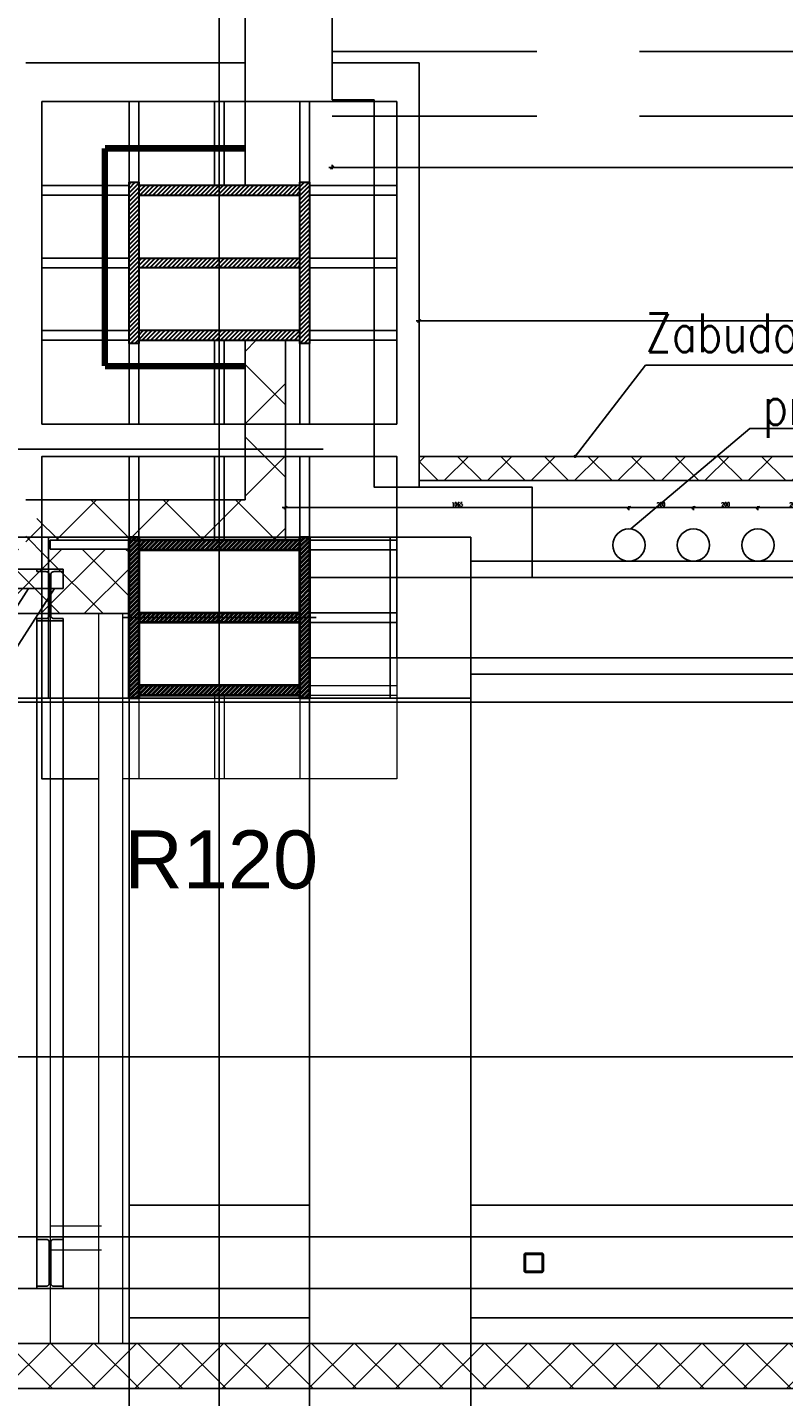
# Model space of a CAD drawing. Header units: centimetres. Extents: x -228435 to 46820, y -89367 to 152985.
# Tile 231 of 256: x -35135 to -32790, y 74585 to 78830. Entities that reach past the tile are written whole.
import ezdxf

# ---------------------------------------------------------------- set-up
doc = ezdxf.new("R2010")
doc.units = ezdxf.units.CM
doc.header["$LTSCALE"] = 50
doc.header["$PDMODE"] = 35
doc.header["$PDSIZE"] = 0.1
for name, pattern in [('Kondygnacja  -0_5$0$HIDDEN', [9.525, 6.35, -3.175]), ('Kondygnacja  -0_5$0$HIDDEN2', [4.7625, 3.175, -1.5875]), ('Osie rzutów$0$DASHDOT2', [12.7, 6.35, -3.175, 0, -3.175]), ('SU Lampy kwadratowe  -1$0$HIDDENX2', [19.05, 12.7, -6.35])]:
    doc.linetypes.add(name, pattern=pattern)
doc.layers.get('0').update_dxf_attribs({"color": 8})
doc.layers.get('DEFPOINTS').update_dxf_attribs({"color": 8})
for name, color, linetype in [('bgde-nawiewEXP', 250, 'Continuous'), ('Kondygnacja  -0_5$0$ARCH_GK', 8, 'Continuous'), ('Kondygnacja  -0_5$0$ARCH_INFO_ODPORNOŚĆ OGNIOWA', 8, 'Continuous'), ('Kondygnacja  -0_5$0$ARCH_INFO_OPISY', 8, 'Continuous'), ('Kondygnacja  -0_5$0$ARCH_INFO_OPISY_PRZEGRODY', 8, 'Continuous'), ('Kondygnacja  -0_5$0$ARCH_KONSTR_POWYŻEJ RZUTU', 8, 'Kondygnacja  -0_5$0$HIDDEN'), ('Kondygnacja  -0_5$0$ARCH_KONSTR_POWYŻEJ RZUTU_IST', 8, 'Kondygnacja  -0_5$0$HIDDEN2'), ('Kondygnacja  -0_5$0$ARCH_KONSTRUKCJA_NIEWIDOCZNA', 8, 'Continuous'), ('Kondygnacja  -0_5$0$ARCH_MUROWANE', 8, 'Continuous'), ('Kondygnacja  -0_5$0$ARCH_MUROWANE_IST', 8, 'Continuous'), ('Kondygnacja  -0_5$0$ARCH_OKŁADZINA', 8, 'Continuous'), ('Kondygnacja  -0_5$0$ARCH_SŁUPY', 8, 'Continuous'), ('Kondygnacja  -0_5$0$ARCH_WYPOSAŻENIE_SANITARNE_IST', 8, 'Continuous'), ('Kondygnacja  -0_5$0$ARCH_ŻELBET_IST', 8, 'Continuous'), ('Osie rzutów$0$ARCH_INFO_OSIE_IST', 8, 'Osie rzutów$0$DASHDOT2'), ('Osie rzutów$0$ARCH_INFO_OSIE_OPISY_IST', 8, 'Continuous')]:
    doc.layers.add(name, color=color, linetype=linetype)
for name, color, linetype, lineweight in [('Kondygnacja  -0_5$0$ARCH_INFO_WYMIARY', 8, 'Continuous', 9), ('Kondygnacja  -0_5$0$ARCH_WIDOK', 8, 'Continuous', 13), ('kondygnacja +1_5$0$ARCH_INFO_WYMIARY', 8, 'Continuous', 9)]:
    doc.layers.add(name, color=color, linetype=linetype, lineweight=lineweight)
doc.styles.add('Kondygnacja  -0_5$0$Arial', font='ARIAL.TTF')
doc.styles.add('Kondygnacja  -0_5$0$Romans', font='Romans.shx', dxfattribs={"width": 0.7})
doc.styles.add('Kondygnacja  -0_5$0$Standard', font='txt')
doc.styles.add('Kondygnacja +0$0$ROMANS-50-CM', font='romans.shx', dxfattribs={"width": 0.8, "height": 10})
doc.styles.add('kondygnacja +1_5$0$Romans', font='Romans.shx', dxfattribs={"width": 0.7})
doc.dimstyles.new('Kondygnacja  -0_5$0$ISO-25', dxfattribs={"dimtxt": 2.5, "dimasz": 2.5, "dimexe": 1.25, "dimexo": 0.625, "dimtad": 1, "dimtxsty": 'Kondygnacja  -0_5$0$Standard', "dimcen": 2.5, "dimadec": 0, "dimazin": 0, "dimtfac": 1, "dimtmove": 0, "dimatfit": 3, "dimfxl": 1, "dimarcsym": 0})
doc.dimstyles.new('Kondygnacja  -0_5$0$Wymiary 1-100', dxfattribs={"dimtxt": 12, "dimasz": 10, "dimexe": 5, "dimexo": 0, "dimgap": 4, "dimtad": 1, "dimrnd": 0.5, "dimzin": 12, "dimdsep": 46, "dimtxsty": 'Kondygnacja  -0_5$0$Romans', "dimblk": 'Kondygnacja  -0_5$0$_Oblique', "dimcen": 10, "dimdle": 10, "dimclrt": 55, "dimazin": 0, "dimtfac": 1, "dimtmove": 1, "dimatfit": 3, "dimfxl": 8, "dimfxlon": 1, "dimtolj": 1, "dimtzin": 0, "dimarcsym": 0})
doc.dimstyles.new('kondygnacja +1_5$0$Wymiary 1-100', dxfattribs={"dimtxt": 12, "dimasz": 10, "dimexe": 5, "dimexo": 0, "dimgap": 4, "dimtad": 1, "dimrnd": 0.5, "dimzin": 12, "dimdsep": 46, "dimtxsty": 'kondygnacja +1_5$0$Romans', "dimblk": 'kondygnacja +1_5$0$_Oblique', "dimcen": 10, "dimdle": 10, "dimclrt": 55, "dimazin": 0, "dimtfac": 1, "dimtmove": 1, "dimatfit": 3, "dimfxl": 8, "dimfxlon": 1, "dimtolj": 1, "dimtzin": 0, "dimarcsym": 0})
pattern_1 = [(45, (-121140, -45000), (-67.35192, 67.35192), []), (135, (-121140, -45000), (-67.35192, -67.35192), [])]
pattern_2 = [(45, (-121140, -45000), (-112.2532, 112.2532), []), (135, (-121140, -45000), (-112.2532, -112.2532), [])]
pattern_3 = [(45, (-133140, 28100), (-6.7351921, 6.7351921), [])]
pattern_4 = [(45, (-46513.117, 44630.142), (-6.735192, 6.735192), [])]

# ---------------------------------------------------------------- blocks, each defined once
blk = doc.blocks.new('Osie rzutów')
at = {"layer": 'Osie rzutów$0$ARCH_INFO_OSIE_IST', "ltscale": 10}
for p, q in [((8660, 12255), (8660, 14290.38)), ((8660, 12510), (8660, 4623.26)), ((4436.04, 12310), (13655, 12310)), ((8660, 12170), (8660, 12230)), ((4436.04, 12200), (13655, 12200)), ((8690, 12200), (8630, 12200))]:
    blk.add_line(p, q, dxfattribs=at)
blk = doc.blocks.new('Kondygnacja  -0_5$0$konstrukcja istniejąca -0.5')
at = {"layer": 'Kondygnacja  -0_5$0$ARCH_KONSTR_POWYŻEJ RZUTU_IST', "ltscale": 10}
for p, q in [((8738, 12217.5), (9781.55, 12217.5)), ((9781.55, 12182.5), (8738, 12182.5)), ((8632, 12175), (8632, 11025))]:
    blk.add_line(p, q, dxfattribs=at)
for points in [[(8738, 12175), (8582, 12175), (8582, 12225), (8738, 12225), (8738, 12175)], [(8688, 12175), (8688, 11025)], [(8738, 12175), (8738, 11025)], [(8632, 12017.89), (8688, 12017.89)], [(8738, 12017.89), (9782, 12017.89)], [(8688, 11982.89), (8632, 11982.89)], [(9782, 11982.89), (8738, 11982.89)]]:
    blk.add_lwpolyline(points, dxfattribs=at)
at = {"layer": 'Kondygnacja  -0_5$0$ARCH_KONSTR_POWYŻEJ RZUTU_IST', "ltscale": 10, "elevation": 0}
for points in [[(8607, 12225), (8607, 12175)], [(8713, 12225), (8713, 12175)]]:
    blk.add_lwpolyline(points, dxfattribs=at)
blk = doc.blocks.new('Kondygnacja  -0_5$0$wzmocnienie pod bramę -1')
at = {"layer": 'Kondygnacja  -0_5$0$ARCH_KONSTR_POWYŻEJ RZUTU', "ltscale": 5}
for p, q in [((22050.65, 9272.22), (20954.65, 9272.22)), ((22054.75, 9272.22), (22054.75, 9266.22)), ((22054.75, 9266.22), (20953.55, 9266.22)), ((22044, 9266.22), (21909.91, 9057.52, 0)), ((22052.01, 9266.22), (21917.92, 9057.52, 0)), ((22046.55, 9049.22, 0), (22046.55, 9256.22)), ((22054.75, 9049.22, 0), (22054.75, 9256.22)), ((23254.65, 9065.22, 0), (20950.65, 9065.22, 0)), ((22054.75, 9065.22, 0), (22054.75, 9059.22, 0)), ((23254.65, 9049.22, 0), (20950.65, 9049.22, 0))]:
    blk.add_line(p, q, dxfattribs=at)
blk.add_lwpolyline([(22046.55, 9272.22), (22054.75, 9272.22), (22054.75, 9271.48), (22054.75, 9271.48), (22051.8, 9271.48, 0.414214), (22050.9, 9270.58), (22050.9, 9257.86, 0.414214), (22051.8, 9256.96), (22054.75, 9256.96), (22054.75, 9256.22), (22046.55, 9256.22), (22046.55, 9256.96), (22049.5, 9256.96, 0.414214), (22050.4, 9257.86), (22050.4, 9270.58, 0.414214), (22049.5, 9271.48), (22046.55, 9271.48)], format="xyb", close=True, dxfattribs=at)
at = {"layer": 'Kondygnacja  -0_5$0$ARCH_KONSTR_POWYŻEJ RZUTU', "ltscale": 5, "elevation": 0}
for points in [[(22046.55, 9065.22), (22054.75, 9065.22), (22054.75, 9064.48), (22054.75, 9064.48), (22051.8, 9064.48, 0.414214), (22050.9, 9063.58), (22050.9, 9050.86, 0.414214), (22051.8, 9049.96), (22054.75, 9049.96), (22054.75, 9049.22), (22046.55, 9049.22), (22046.55, 9049.96), (22049.5, 9049.96, 0.414214), (22050.4, 9050.86), (22050.4, 9063.58, 0.414214), (22049.5, 9064.48), (22046.55, 9064.48)], [(22198.25, 9054.22, -0.414214), (22197.65, 9054.82), (22197.65, 9059.62, -0.414214), (22198.25, 9060.22), (22203.05, 9060.22, -0.414214), (22203.65, 9059.62), (22203.65, 9054.82, -0.414214), (22203.05, 9054.22)], [(22198.25, 9054.62, -0.414214), (22198.05, 9054.82), (22198.05, 9059.62, -0.414214), (22198.25, 9059.82), (22203.05, 9059.82, -0.414214), (22203.25, 9059.62), (22203.25, 9054.82, -0.414214), (22203.05, 9054.62)]]:
    blk.add_lwpolyline(points, format="xyb", close=True, dxfattribs=at)
blk = doc.blocks.new('Kondygnacja  -0_5$0$_Dot')
at = {"color": 0, "linetype": 'ByBlock', "lineweight": -2}
blk.add_line((-0.5, 0), (-1, 0), dxfattribs=at)
at = {"color": 0, "linetype": 'ByBlock', "const_width": 0.5}
blk.add_lwpolyline([(-0.25, 0, 1), (0.25, 0, 1)], format="xyb", close=True, dxfattribs=at)
blk = doc.blocks.new('Kondygnacja  -0_5$0$_Oblique')
at = {"color": 0, "linetype": 'ByBlock', "lineweight": -2}
blk.add_line((-0.5, -0.5), (0.5, 0.5), dxfattribs=at)
blk = doc.blocks.new('*D200')
at = {"layer": 'DEFPOINTS', "color": 0}
for p in [(-29300, 77919.8), (-33920, 77500), (-29300, 77500)]:
    blk.add_point(p, dxfattribs=at)
at = {"layer": 'Kondygnacja  -0_5$0$ARCH_INFO_WYMIARY', "color": 0, "lineweight": -2}
for p, q in [((-33930, 77919.8), (-29290, 77919.8)), ((-33920, 77911.8), (-33920, 77924.8)), ((-29300, 77911.8), (-29300, 77924.8))]:
    blk.add_line(p, q, dxfattribs=at)
at = {"layer": 'Kondygnacja  -0_5$0$ARCH_INFO_WYMIARY', "color": 0, "lineweight": -2, "xscale": 10, "yscale": 10, "zscale": 10, "rotation": 180}
blk.add_blockref('Kondygnacja  -0_5$0$_Oblique', (-33920, 77919.8), dxfattribs=at)
at = {"layer": 'Kondygnacja  -0_5$0$ARCH_INFO_WYMIARY', "color": 0, "lineweight": -2, "xscale": 10, "yscale": 10, "zscale": 10}
blk.add_blockref('Kondygnacja  -0_5$0$_Oblique', (-29300, 77919.8), dxfattribs=at)
at = {"layer": 'Kondygnacja  -0_5$0$ARCH_INFO_WYMIARY', "color": 55, "insert": (-31610, 77929.8), "char_height": 12, "attachment_point": 5, "style": 'Kondygnacja  -0_5$0$Romans'}
blk.add_mtext('\\A1;4620', dxfattribs=at)
blk = doc.blocks.new('kondygnacja +1_5$0$_Oblique')
at = {"color": 0, "linetype": 'ByBlock', "lineweight": -2}
blk.add_line((-0.5, -0.5), (0.5, 0.5), dxfattribs=at)
blk = doc.blocks.new('*D203')
at = {"layer": 'DEFPOINTS', "color": 0}
for p in [(-34335, 77341.1), (-34335, 77240), (-33270, 77225)]:
    blk.add_point(p, dxfattribs=at)
at = {"layer": 'kondygnacja +1_5$0$ARCH_INFO_WYMIARY', "color": 0, "lineweight": -2}
for p, q in [((-34335, 77333.1), (-34335, 77346.1)), ((-33270, 77333.1), (-33270, 77346.1)), ((-33260, 77341.1), (-34345, 77341.1))]:
    blk.add_line(p, q, dxfattribs=at)
at = {"layer": 'kondygnacja +1_5$0$ARCH_INFO_WYMIARY', "color": 0, "lineweight": -2, "xscale": 10, "yscale": 10, "zscale": 10, "rotation": 180}
blk.add_blockref('kondygnacja +1_5$0$_Oblique', (-34335, 77341.1), dxfattribs=at)
at = {"layer": 'kondygnacja +1_5$0$ARCH_INFO_WYMIARY', "color": 0, "lineweight": -2, "xscale": 10, "yscale": 10, "zscale": 10}
blk.add_blockref('kondygnacja +1_5$0$_Oblique', (-33270, 77341.1), dxfattribs=at)
at = {"layer": 'kondygnacja +1_5$0$ARCH_INFO_WYMIARY', "color": 55, "insert": (-33802.5, 77351.1), "char_height": 12, "attachment_point": 5, "style": 'kondygnacja +1_5$0$Romans'}
blk.add_mtext('\\A1;1065', dxfattribs=at)
blk = doc.blocks.new('*D204')
at = {"layer": 'DEFPOINTS', "color": 0}
for p in [(-33070, 77341.1), (-33270, 77225), (-33070, 77225)]:
    blk.add_point(p, dxfattribs=at)
at = {"layer": 'kondygnacja +1_5$0$ARCH_INFO_WYMIARY', "color": 0, "lineweight": -2}
for p, q in [((-33270, 77333.1), (-33270, 77346.1)), ((-33070, 77333.1), (-33070, 77346.1)), ((-33280, 77341.1), (-33060, 77341.1))]:
    blk.add_line(p, q, dxfattribs=at)
at = {"layer": 'kondygnacja +1_5$0$ARCH_INFO_WYMIARY', "color": 0, "lineweight": -2, "xscale": 10, "yscale": 10, "zscale": 10, "rotation": 180}
blk.add_blockref('kondygnacja +1_5$0$_Oblique', (-33270, 77341.1), dxfattribs=at)
at = {"layer": 'kondygnacja +1_5$0$ARCH_INFO_WYMIARY', "color": 0, "lineweight": -2, "xscale": 10, "yscale": 10, "zscale": 10}
blk.add_blockref('kondygnacja +1_5$0$_Oblique', (-33070, 77341.1), dxfattribs=at)
at = {"layer": 'kondygnacja +1_5$0$ARCH_INFO_WYMIARY', "color": 55, "insert": (-33170, 77351.1), "char_height": 12, "attachment_point": 5, "style": 'kondygnacja +1_5$0$Romans'}
blk.add_mtext('\\A1;200', dxfattribs=at)
blk = doc.blocks.new('*D205')
at = {"layer": 'DEFPOINTS', "color": 0}
for p in [(-32870, 77341.1), (-33070, 77225), (-32870, 77225)]:
    blk.add_point(p, dxfattribs=at)
at = {"layer": 'kondygnacja +1_5$0$ARCH_INFO_WYMIARY', "color": 0, "lineweight": -2}
for p, q in [((-33070, 77333.1), (-33070, 77346.1)), ((-32870, 77333.1), (-32870, 77346.1)), ((-33080, 77341.1), (-32860, 77341.1))]:
    blk.add_line(p, q, dxfattribs=at)
at = {"layer": 'kondygnacja +1_5$0$ARCH_INFO_WYMIARY', "color": 0, "lineweight": -2, "xscale": 10, "yscale": 10, "zscale": 10, "rotation": 180}
blk.add_blockref('kondygnacja +1_5$0$_Oblique', (-33070, 77341.1), dxfattribs=at)
at = {"layer": 'kondygnacja +1_5$0$ARCH_INFO_WYMIARY', "color": 0, "lineweight": -2, "xscale": 10, "yscale": 10, "zscale": 10}
blk.add_blockref('kondygnacja +1_5$0$_Oblique', (-32870, 77341.1), dxfattribs=at)
at = {"layer": 'kondygnacja +1_5$0$ARCH_INFO_WYMIARY', "color": 55, "insert": (-32970, 77351.1), "char_height": 12, "attachment_point": 5, "style": 'kondygnacja +1_5$0$Romans'}
blk.add_mtext('\\A1;200', dxfattribs=at)
blk = doc.blocks.new('*D206')
at = {"layer": 'DEFPOINTS', "color": 0}
for p in [(-32670, 77341.1), (-32870, 77225), (-32670, 77225)]:
    blk.add_point(p, dxfattribs=at)
at = {"layer": 'kondygnacja +1_5$0$ARCH_INFO_WYMIARY', "color": 0, "lineweight": -2}
for p, q in [((-32870, 77333.1), (-32870, 77346.1)), ((-32670, 77333.1), (-32670, 77346.1)), ((-32880, 77341.1), (-32660, 77341.1))]:
    blk.add_line(p, q, dxfattribs=at)
at = {"layer": 'kondygnacja +1_5$0$ARCH_INFO_WYMIARY', "color": 0, "lineweight": -2, "xscale": 10, "yscale": 10, "zscale": 10, "rotation": 180}
blk.add_blockref('kondygnacja +1_5$0$_Oblique', (-32870, 77341.1), dxfattribs=at)
at = {"layer": 'kondygnacja +1_5$0$ARCH_INFO_WYMIARY', "color": 0, "lineweight": -2, "xscale": 10, "yscale": 10, "zscale": 10}
blk.add_blockref('kondygnacja +1_5$0$_Oblique', (-32670, 77341.1), dxfattribs=at)
at = {"layer": 'kondygnacja +1_5$0$ARCH_INFO_WYMIARY', "color": 55, "insert": (-32758.6, 77351.1), "char_height": 12, "attachment_point": 5, "style": 'kondygnacja +1_5$0$Romans'}
blk.add_mtext('\\A1;200', dxfattribs=at)
blk = doc.blocks.new('*D216')
at = {"layer": 'DEFPOINTS', "color": 0}
for p in [(-34190, 78755), (-30500, 78695), (-34190, 78395.8)]:
    blk.add_point(p, dxfattribs=at)
at = {"layer": 'Kondygnacja  -0_5$0$ARCH_INFO_WYMIARY', "color": 0, "lineweight": -2}
for p, q in [((-30490, 78395.8), (-34200, 78395.8)), ((-34190, 78403.8), (-34190, 78390.8)), ((-30500, 78403.8), (-30500, 78390.8))]:
    blk.add_line(p, q, dxfattribs=at)
at = {"layer": 'Kondygnacja  -0_5$0$ARCH_INFO_WYMIARY', "color": 0, "lineweight": -2, "xscale": 10, "yscale": 10, "zscale": 10, "rotation": 180}
blk.add_blockref('Kondygnacja  -0_5$0$_Oblique', (-34190, 78395.8), dxfattribs=at)
at = {"layer": 'Kondygnacja  -0_5$0$ARCH_INFO_WYMIARY', "color": 0, "lineweight": -2, "xscale": 10, "yscale": 10, "zscale": 10}
blk.add_blockref('Kondygnacja  -0_5$0$_Oblique', (-30500, 78395.8), dxfattribs=at)
at = {"layer": 'Kondygnacja  -0_5$0$ARCH_INFO_WYMIARY', "color": 55, "insert": (-32345, 78405.8), "char_height": 12, "attachment_point": 5, "style": 'Kondygnacja  -0_5$0$Romans'}
blk.add_mtext('\\A1;3690', dxfattribs=at)

msp = doc.modelspace()

# ---------------------------------------------------------------- hatches: boundary and pattern name
at = {"layer": 'Kondygnacja  -0_5$0$ARCH_GK', "linetype": 'Continuous', "lineweight": -3}
h = msp.add_hatch(dxfattribs=at)
h.set_pattern_fill('ANSI37', color=256, scale=50, angle=-360, style=0)
h.set_pattern_definition(pattern_2)
h.paths.add_polyline_path([(-34335, 77860), (-34460, 77860), (-34460, 77365), (-34335, 77240)], flags=0)
h = msp.add_hatch(dxfattribs=at)
h.set_pattern_fill('ANSI37', color=256, scale=50, style=0)
h.set_pattern_definition(pattern_2)
h.paths.add_polyline_path([(-35140, 77365), (-35065, 77240), (-34335, 77240), (-34460, 77365)], flags=0)
h = msp.add_hatch(dxfattribs=at)
h.set_pattern_fill('ANSI37', color=256, scale=30, style=0)
h.set_pattern_definition(pattern_1)
h.paths.add_polyline_path([(-58940, 74750), (-58940, 74610), (-56430, 74610), (-56355, 74644.167), (-56355, 74750)], flags=0)
h.paths.add_polyline_path([(-56355, 74750), (-56355, 74644.167), (-56280, 74610), (-9802.153, 74610), (-9744.163, 74750)], flags=0)
at = {"layer": 'Kondygnacja  -0_5$0$ARCH_MUROWANE', "linetype": 'Continuous', "lineweight": -3}
h = msp.add_hatch(dxfattribs=at)
h.set_pattern_fill('ANSI37', color=256, scale=30, style=0)
h.set_pattern_definition([(45, (-121140, -45030), (-67.35192, 67.35192), []), (135, (-121140, -45030), (-67.35192, -67.35192), [])])
h.paths.add_polyline_path([(-33920, 77425), (-29300, 77425), (-29300, 77500), (-33920, 77500)])
h = msp.add_hatch(dxfattribs=at)
h.set_pattern_fill('ANSI37', color=256, scale=30, style=0)
h.set_pattern_definition([(45, (-121140, -45000), (-67.35192, 67.35192), []), (135, (-121140, -45000), (-67.35192, -67.35192), [])])
h.paths.add_polyline_path([(-35140, 77212.5), (-35102.5, 77152.083), (-35065, 77212.5), (-35065, 77240), (-35140, 77365)], flags=0)
h = msp.add_hatch(dxfattribs=at)
h.set_pattern_fill('ANSI37', color=256, scale=30, style=0)
h.set_pattern_definition(pattern_1)
h.paths.add_polyline_path([(-35065, 77212.5), (-35102.5, 77152.083), (-35102.5, 77012.5), (-34820, 77012.5), (-34820, 77212.5)], flags=0)
h.paths.add_polyline_path([(-46260, 77212.5), (-46260, 77012.5), (-45977.5, 77012.5), (-45977.5, 77152.083), (-46015, 77212.5)], flags=0)
h.paths.add_polyline_path([(-45940, 77212.5), (-45977.5, 77152.083), (-45977.5, 77012.5), (-35102.5, 77012.5), (-35102.5, 77152.083), (-35140, 77212.5)], flags=0)
at = {"layer": 'Kondygnacja  -0_5$0$ARCH_SŁUPY', "lineweight": 30}
h = msp.add_hatch(dxfattribs=at)
h.set_pattern_fill('ANSI31', color=256, scale=3, style=0)
h.set_pattern_definition(pattern_3)
h.paths.add_polyline_path([(-34820, 77850), (-34790, 77850), (-34790, 78350), (-34820, 78350)])
h = msp.add_hatch(dxfattribs=at)
h.set_pattern_fill('ANSI31', color=256, scale=3, style=0)
h.set_pattern_definition(pattern_3)
h.paths.add_polyline_path([(-34290, 78310), (-34290, 78340), (-34790, 78340), (-34790, 78310)])
h = msp.add_hatch(dxfattribs=at)
h.set_pattern_fill('ANSI31', color=256, scale=3, style=0)
h.set_pattern_definition(pattern_3)
h.paths.add_polyline_path([(-34290, 77850), (-34260, 77850), (-34260, 78350), (-34290, 78350)])
h = msp.add_hatch(dxfattribs=at)
h.set_pattern_fill('ANSI31', color=256, scale=3, style=0)
h.set_pattern_definition(pattern_3)
h.paths.add_polyline_path([(-34290, 78085), (-34290, 78115), (-34790, 78115), (-34790, 78085)])
h = msp.add_hatch(dxfattribs=at)
h.set_pattern_fill('ANSI31', color=256, scale=3, style=0)
h.set_pattern_definition(pattern_3)
h.paths.add_polyline_path([(-34290, 77860), (-34290, 77890), (-34790, 77890), (-34790, 77860)])
at = {"layer": 'Kondygnacja  -0_5$0$ARCH_SŁUPY', "lineweight": 40}
h = msp.add_hatch(dxfattribs=at)
h.set_pattern_fill('ANSI31', color=256, scale=3, style=0)
h.set_pattern_definition(pattern_4)
h.paths.add_polyline_path([(-34820, 76750), (-34790, 76750), (-34790, 77250), (-34820, 77250)])
h = msp.add_hatch(dxfattribs=at)
h.set_pattern_fill('ANSI31', color=256, scale=3, style=0)
h.set_pattern_definition(pattern_4)
h.paths.add_polyline_path([(-34290, 77210), (-34290, 77240), (-34790, 77240), (-34790, 77210)])
h = msp.add_hatch(dxfattribs=at)
h.set_pattern_fill('ANSI31', color=256, scale=3, style=0)
h.set_pattern_definition(pattern_4)
h.paths.add_polyline_path([(-34290, 76750), (-34260, 76750), (-34260, 77250), (-34290, 77250)])
h = msp.add_hatch(dxfattribs=at)
h.set_pattern_fill('ANSI31', color=256, scale=3, style=0)
h.set_pattern_definition(pattern_4)
h.paths.add_polyline_path([(-34290, 76985), (-34290, 77015), (-34790, 77015), (-34790, 76985)])
h = msp.add_hatch(dxfattribs=at)
h.set_pattern_fill('ANSI31', color=256, scale=3, style=0)
h.set_pattern_definition(pattern_4)
h.paths.add_polyline_path([(-34290, 76760), (-34290, 76790), (-34790, 76790), (-34790, 76760)])

# ---------------------------------------------------------------- linework, layer by layer
at = {"layer": 'bgde-nawiewEXP', "linetype": 'Continuous'}
for points in [[(-47451.11, 75638.178), (-47326.11, 75638.178), (-47326.11, 76738.178), (-24462.434, 76738.178)], [(-38683.507, 75638.178), (-10227.721, 75638.178), (-10227.721, 76738.178), (-24162.434, 76738.178)]]:
    msp.add_lwpolyline(points, dxfattribs=at)
at = {"layer": 'Kondygnacja  -0_5$0$ARCH_GK', "linetype": 'Continuous', "lineweight": -3}
for p, q in [((-34335, 77860), (-34460, 77860)), ((-34460, 77860), (-34460, 77365)), ((-34335, 77240), (-34335, 77860)), ((-34460, 77365), (-35140, 77365)), ((-35065, 77240), (-34335, 77240)), ((-58940, 74750), (-9744.163, 74750)), ((-56280, 74610), (-9802.153, 74610))]:
    msp.add_line(p, q, dxfattribs=at)
msp.add_lwpolyline([(-33920, 77500), (-33920, 77425), (-29300, 77425), (-29300, 77500), (-33920, 77500)], dxfattribs=at)
at = {"layer": 'Kondygnacja  -0_5$0$ARCH_INFO_OPISY'}
msp.add_lwpolyline([(-33263.58, 77275), (-32895.443, 77586.117), (-30943.752, 77586.117)], dxfattribs=at)
for centre in [(-33270, 77225), (-33070, 77225), (-32870, 77225)]:
    msp.add_circle(centre, 50, dxfattribs=at)
at = {"layer": 'Kondygnacja  -0_5$0$ARCH_INFO_OPISY_PRZEGRODY'}
msp.add_lwpolyline([(-34217.97, 77522.871), (-35215.177, 77522.871)], dxfattribs=at)
at = {"layer": 'Kondygnacja  -0_5$0$ARCH_KONSTRUKCJA_NIEWIDOCZNA'}
msp.add_lwpolyline([(-33990, 78600), (-33990, 77600), (-35090, 77600), (-35090, 78600)], close=True, dxfattribs=at)
for points in [[(-34820, 78600), (-34820, 78350)], [(-34790, 78600), (-34790, 78350)], [(-34555, 78600), (-34555, 78340)], [(-34525, 78600), (-34525, 78340)], [(-34290, 78600), (-34290, 78350)], [(-34260, 78600), (-34260, 78350)], [(-35090, 78340), (-34820, 78340)], [(-34260, 78340), (-33990, 78340)], [(-35090, 78310), (-34820, 78310)], [(-34260, 78310), (-33990, 78310)], [(-35090, 78115), (-34820, 78115)], [(-34260, 78115), (-33990, 78115)], [(-35090, 78085), (-34820, 78085)], [(-34260, 78085), (-33990, 78085)], [(-35090, 77890), (-34820, 77890)], [(-35090, 77860), (-34820, 77860)], [(-34555, 77860), (-34555, 77600)], [(-34525.06, 77860), (-34525.06, 77600)], [(-34260, 77890), (-33990, 77890)], [(-34260, 77860), (-33990, 77860)], [(-34820, 77850), (-34820, 77600)], [(-34790, 77850), (-34790, 77600)], [(-34290, 77850), (-34290, 77600)], [(-34260, 77850), (-34260, 77600)], [(-34915, 76500), (-35090, 76500), (-35090, 77500), (-33990, 77500), (-33990, 76875)], [(-34820, 77500), (-34820, 77250)], [(-34790, 77500), (-34790, 77250)], [(-34555, 77500), (-34555, 77240)], [(-34525, 77500), (-34525, 77240)], [(-34290, 77500), (-34290, 77250)], [(-34260, 77500), (-34260, 77250)], [(-34260, 77240), (-33990, 77240)], [(-34260, 77210), (-33990, 77210)], [(-34260, 77015), (-33990, 77015)], [(-34260, 76985), (-33990, 76985)]]:
    msp.add_lwpolyline(points, dxfattribs=at)
at = {"layer": 'Kondygnacja  -0_5$0$ARCH_MUROWANE', "linetype": 'Continuous', "lineweight": -3}
for p, q in [((-35065, 77212.5), (-35065, 77240)), ((-34820, 77212.5), (-35065, 77212.5)), ((-34820, 77012.5), (-34820, 77212.5)), ((-46260, 77012.5), (-34820, 77012.5))]:
    msp.add_line(p, q, dxfattribs=at)
at = {"layer": 'Kondygnacja  -0_5$0$ARCH_MUROWANE_IST', "ltscale": 4}
for p, q in [((-34460, 78340), (-34460, 81900)), ((-34190, 78605), (-34190, 79450))]:
    msp.add_line(p, q, dxfattribs=at)
msp.add_lwpolyline([(-33570, 77125), (-33570, 77405), (-34060, 77405), (-34060, 78605), (-34190, 78605)], dxfattribs=at)
at = {"layer": 'Kondygnacja  -0_5$0$ARCH_OKŁADZINA'}
for p, q in [((-35140, 78720), (-34460, 78720)), ((-34190, 78720), (-33920, 78720)), ((-33920, 78720), (-33920, 77405))]:
    msp.add_line(p, q, dxfattribs=at)
at = {"layer": 'Kondygnacja  -0_5$0$ARCH_SŁUPY', "lineweight": 30}
for p, q in [((-34790, 78115), (-34290, 78115)), ((-34290, 78085), (-34790, 78085))]:
    msp.add_line(p, q, dxfattribs=at)
at = {"layer": 'Kondygnacja  -0_5$0$ARCH_SŁUPY', "lineweight": 40}
for p, q in [((-34790, 77015), (-34290, 77015)), ((-34290, 76985), (-34790, 76985))]:
    msp.add_line(p, q, dxfattribs=at)
at = {"layer": 'Kondygnacja  -0_5$0$ARCH_SŁUPY', "const_width": 20}
for points in [[(-34895, 78455), (-34460, 78455)], [(-34895, 77780), (-34895, 78455)], [(-34460, 77780), (-34895, 77780)]]:
    msp.add_lwpolyline(points, dxfattribs=at)
at = {"layer": 'Kondygnacja  -0_5$0$ARCH_SŁUPY', "lineweight": 30}
for points in [[(-34820, 78350), (-34790, 78350), (-34790, 77850), (-34820, 77850)], [(-34290, 78350), (-34260, 78350), (-34260, 77850), (-34290, 77850)]]:
    msp.add_lwpolyline(points, close=True, dxfattribs=at)
for points in [[(-34290, 78340), (-34790, 78340)], [(-34790, 78310), (-34290, 78310)], [(-34290, 77890), (-34790, 77890)], [(-34790, 77860), (-34290, 77860)]]:
    msp.add_lwpolyline(points, dxfattribs=at)
at = {"layer": 'Kondygnacja  -0_5$0$ARCH_SŁUPY', "lineweight": 40}
for points in [[(-34820, 77250), (-34790, 77250), (-34790, 76750), (-34820, 76750)], [(-34290, 77250), (-34260, 77250), (-34260, 76750), (-34290, 76750)]]:
    msp.add_lwpolyline(points, close=True, dxfattribs=at)
for points in [[(-34290, 77240), (-34790, 77240)], [(-34790, 77210), (-34290, 77210)], [(-34290, 76790), (-34790, 76790)], [(-34790, 76760), (-34290, 76760)]]:
    msp.add_lwpolyline(points, dxfattribs=at)
at = {"layer": 'Kondygnacja  -0_5$0$ARCH_WIDOK'}
for points in [[(-35065, 77012.5), (-35065, 74750)], [(-34915, 77012.5), (-34915, 74750)], [(-34840, 77012.5), (-34840, 74750)], [(-33990, 76875), (-33990, 76500), (-34840, 76500)], [(-34820, 76750), (-34820, 76500)], [(-34790, 76750), (-34790, 76500)], [(-34555, 76760), (-34555, 76500)], [(-34525.06, 76760), (-34525.06, 76500)], [(-34290, 76750), (-34290, 76500)], [(-34260, 76790), (-33990, 76790)], [(-34260, 76760), (-33990, 76760)], [(-34260, 76750), (-34260, 76500)], [(-35065, 75114.606), (-34905, 75114.606)], [(-35065, 75039.606), (-34905, 75039.606)]]:
    msp.add_lwpolyline(points, dxfattribs=at)
at = {"layer": 'Kondygnacja  -0_5$0$ARCH_WYPOSAŻENIE_SANITARNE_IST', "linetype": 'SU Lampy kwadratowe  -1$0$HIDDENX2'}
for points in [[(-34190, 78755), (-20435, 78755)], [(-34190, 78555), (-20635, 78555)]]:
    msp.add_lwpolyline(points, dxfattribs=at)
at = {"layer": 'Kondygnacja  -0_5$0$ARCH_ŻELBET_IST', "ltscale": 4}
for p, q in [((-22820, 77125), (-34260, 77125)), ((-28740, 76875), (-34260, 76875))]:
    msp.add_line(p, q, dxfattribs=at)

# ---------------------------------------------------------------- block references
at = {"layer": 'Kondygnacja  -0_5$0$ARCH_KONSTR_POWYŻEJ RZUTU', "xscale": 10, "yscale": 10, "zscale": 10}
for name, p in [('Kondygnacja  -0_5$0$konstrukcja istniejąca -0.5', (-121140, -45000)), ('Kondygnacja  -0_5$0$wzmocnienie pod bramę -1', (-255571.532, -15572.227))]:
    msp.add_blockref(name, p, dxfattribs=at)
at = {"layer": 'Osie rzutów$0$ARCH_INFO_OSIE_OPISY_IST', "xscale": 10, "yscale": 10, "zscale": 10}
msp.add_blockref('Osie rzutów', (-121140, -45000), dxfattribs=at)

# ---------------------------------------------------------------- texts
at = {"layer": 'Kondygnacja  -0_5$0$ARCH_INFO_ODPORNOŚĆ OGNIOWA', "insert": (-34534.242, 76399.119), "char_height": 180, "width": 533.32525, "attachment_point": 5, "style": 'Kondygnacja  -0_5$0$Arial'}
msp.add_mtext('\\PR120', dxfattribs=at)
at = {"layer": 'Kondygnacja  -0_5$0$ARCH_INFO_OPISY', "char_height": 120, "attachment_point": 7, "style": 'Kondygnacja +0$0$ROMANS-50-CM'}
for s, insert, width in [('Zabudowa szachtem instalacji', (-33218.721, 77783.195), 2660.08772), ('przepust 4x %%C100', (-32854.749, 77557.712, 10320), 4312.18213)]:
    msp.add_mtext(s, dxfattribs=dict(at, insert=insert, width=width))

# ---------------------------------------------------------------- dimensions: what is measured, and where the dimension line sits
at = {"layer": 'Kondygnacja  -0_5$0$ARCH_INFO_WYMIARY'}
for base, p1, p2, picture, middle in [((-34190, 78395.805), (-30500, 78695), (-34190, 78755), '*D216', (-32345, 78405.805)), ((-29300, 77919.785), (-33920, 77500), (-29300, 77500), '*D200', (-31610, 77929.785))]:
    dim = msp.add_linear_dim(base=base, p1=p1, p2=p2, dimstyle='Kondygnacja  -0_5$0$Wymiary 1-100', dxfattribs=at)
    dim.commit()
    dim.dimension.update_dxf_attribs({"geometry": picture, "text_midpoint": middle})
at = {"layer": 'kondygnacja +1_5$0$ARCH_INFO_WYMIARY'}
dim = msp.add_linear_dim(base=(-34335, 77341.145), p1=(-33270, 77225), p2=(-34335, 77240), dimstyle='kondygnacja +1_5$0$Wymiary 1-100', dxfattribs=at)
dim.commit()
dim.dimension.update_dxf_attribs({"geometry": '*D203', "text_midpoint": (-33802.5, 77351.145)})
for base, p1, p2, picture, middle in [((-33070, 77341.145), (-33270, 77225), (-33070, 77225), '*D204', (-33170, 77341.145)), ((-32870, 77341.145), (-33070, 77225), (-32870, 77225), '*D205', (-32970, 77341.145)), ((-32670, 77341.145), (-32870, 77225), (-32670, 77225), '*D206', (-32758.633, 77341.145))]:
    dim = msp.add_linear_dim(base=base, p1=p1, p2=p2, dimstyle='kondygnacja +1_5$0$Wymiary 1-100', dxfattribs=at)
    dim.commit()
    dim.dimension.update_dxf_attribs({"geometry": picture, "text_midpoint": middle, "dimtype": 160})

# ---------------------------------------------------------------- leaders
at = {"layer": 'Kondygnacja  -0_5$0$ARCH_INFO_OPISY'}
msp.add_leader([(-33437.077, 77500), (-33218.721, 77783.195), (-30459.554, 77783.195)], dimstyle='Kondygnacja  -0_5$0$ISO-25', override={"dimscale": 5, "dimasz": 2, "dimtad": 0, "dimldrblk": 'Kondygnacja  -0_5$0$_Dot'}, dxfattribs=at)

doc.saveas('drawing.dxf')
